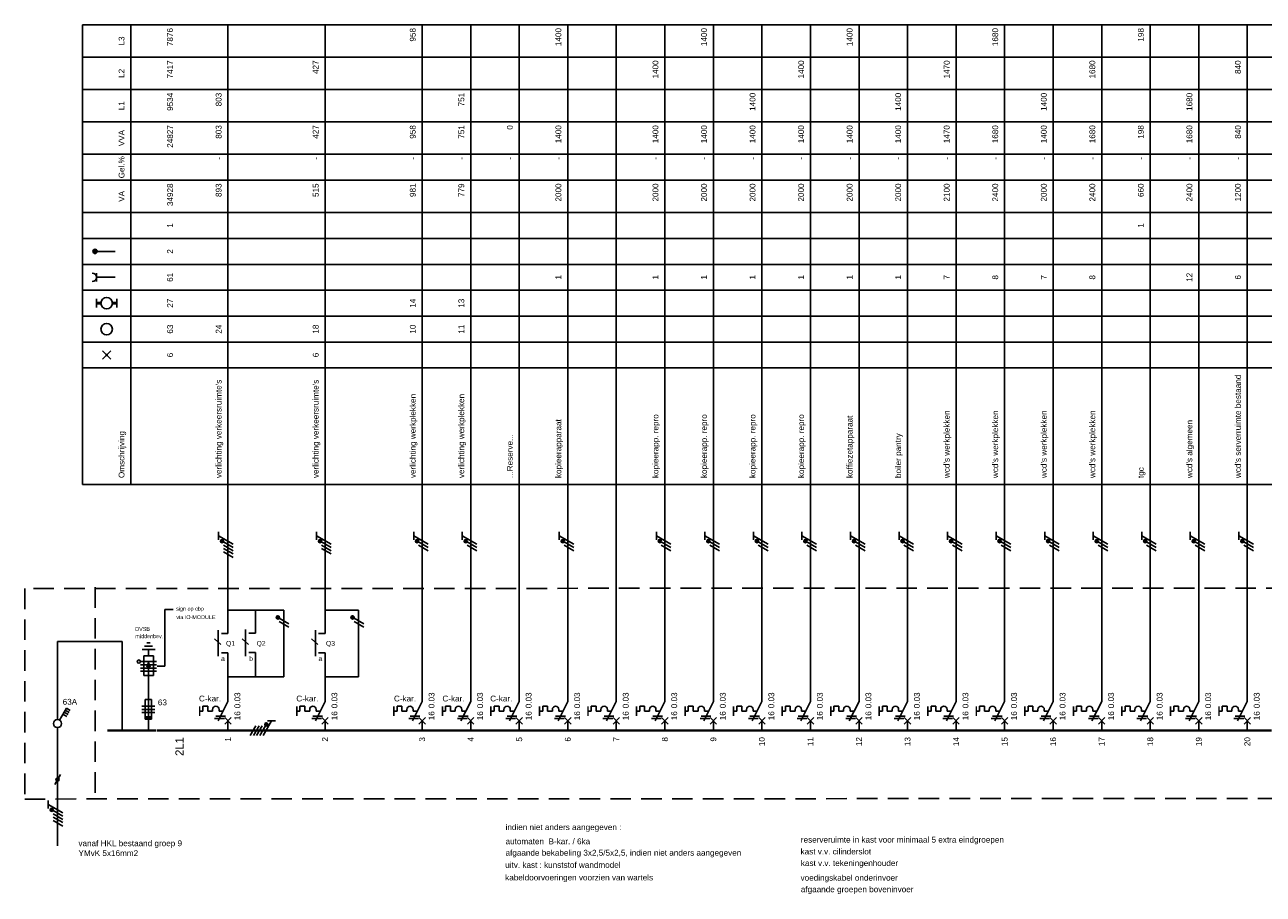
# Model space of a CAD drawing. Extents: x -1048 to 9041, y -525 to 7485.
# Tile 6 of 18: x 1001 to 1384, y 164 to 433. Entities that reach past the tile are written whole.
import ezdxf
from ezdxf.enums import TextEntityAlignment as Align

# ---------------------------------------------------------------- set-up
doc = ezdxf.new("R2010")
doc.units = 0
doc.linetypes.add('HIDDEN', pattern=[9.525, 6.35, -3.175])
doc.layers.get('0').update_dxf_attribs({"linetype": 'CONTINUOUS'})
for name, color, linetype in [('e', 3, 'CONTINUOUS'), ('EL$1----', 3, 'CONTINUOUS'), ('EL$1----_2L1', 3, 'CONTINUOUS'), ('EL6221--', 3, 'CONTINUOUS')]:
    doc.layers.add(name, color=color, linetype=linetype)
doc.styles.add('BURO-012', font='ARIAL.TTF', dxfattribs={"height": 1.2})
doc.styles.add('BURO-018', font='ARIAL.TTF', dxfattribs={"height": 1.8})

# ---------------------------------------------------------------- blocks, each defined once
blk = doc.blocks.new('B26A')
at = {"color": 0, "linetype": 'Continuous'}
for p, q in [((0, 9), (0, 21)), ((0, 9), (-3, 3)), ((-7.75, 6), (-8.75, 6)), ((-7.75, 7.5), (-7.75, 6)), ((-6.25, 7.5), (-7.75, 7.5)), ((-6.25, 6), (-6.25, 7.5)), ((-6.25, 6), (-4.75, 6)), ((-4.75, 6.5), (-4.75, 6)), ((-3.75, 4.5), (-0.75, 4.5)), ((-2.75, 6.5), (-2.75, 6)), ((-2.75, 6), (-1.5, 6)), ((-1, 4), (1, 2)), ((-1, 2), (1, 4)), ((-4.12, 3.75), (-1.12, 3.75)), ((0, 0), (0, 3))]:
    blk.add_line(p, q, dxfattribs=at)
at = {"color": 0, "const_width": 0.5}
blk.add_lwpolyline([(-8.75, 7.5), (-8.75, 4.5)], dxfattribs=at)
at = {"color": 0, "linetype": 'Continuous'}
blk.add_arc((-3.75, 6.5), 1, 0, 180, dxfattribs=at)
at = {"color": 1, "style": 'BURO-018'}
blk.add_attdef('E_VRIJ1', (-2.95, 11.24), '', height=1.8, rotation=90, dxfattribs=at)
at = {"color": 1, "linetype": 'Continuous', "style": 'BURO-018'}
blk.add_attdef('E_IAAN', text='', height=1.8, rotation=90, dxfattribs=at).set_placement((2, 6.9), align=Align.TOP_LEFT)
blk.add_attdef('E_IIA', text='', height=1.8, rotation=90, dxfattribs=at).set_placement((2, 6), align=Align.TOP_RIGHT)
blk = doc.blocks.new('M18')
at = {"color": 0, "linetype": 'Continuous'}
for p, q in [((-3, 23), (-3, 31)), ((0, 30), (0, 33)), ((-2, 30), (0, 30)), ((-2, 24), (0, 24)), ((0, 21), (0, 24))]:
    blk.add_line(p, q, dxfattribs=at)
at = {"color": 1, "style": 'BURO-018'}
blk.add_attdef('E_VRIJ1', (-6, 24), '', height=1.8, rotation=90, dxfattribs=at)
at = {"color": 1, "linetype": 'Continuous', "style": 'BURO-018'}
blk.add_attdef('E_IMS', text='', height=1.8, rotation=90, dxfattribs=at).set_placement((0, 27), align=Align.TOP_CENTER)
blk = doc.blocks.new('b1s')
at = {"color": 0, "linetype": 'Continuous'}
blk.add_line((0, 33), (0, 54), dxfattribs=at)
blk = doc.blocks.new('m1s')
at = {"color": 0, "linetype": 'Continuous'}
blk.add_line((0, 54), (0, 66), dxfattribs=at)
blk = doc.blocks.new('m1')
at = {"color": 0, "linetype": 'Continuous'}
blk.add_line((0, 21), (0, 33), dxfattribs=at)
blk = doc.blocks.new('KOLNR1')
at = {"color": 0, "linetype": 'Continuous'}
for p, q in [((1.41, -1.41), (-1.41, 1.41)), ((-1.41, -1.41), (1.41, 1.41))]:
    blk.add_line(p, q, dxfattribs=at)
at = {"color": 0, "linetype": 'Continuous', "const_width": 0.5}
blk.add_lwpolyline([(-0.25, 0, 1), (0.25, 0, 1)], format="xyb", close=True, dxfattribs=at)
blk = doc.blocks.new('KOLNR3')
at = {"color": 0, "linetype": 'Continuous'}
blk.add_circle((0, 0), 2, dxfattribs=at)
blk = doc.blocks.new('KOLNR5')
at = {"color": 0, "linetype": 'Continuous'}
for p, q in [((-3.5, -1.5), (-3.5, 1.5)), ((3.5, 1.5), (3.5, -1.5))]:
    blk.add_line(p, q, dxfattribs=at)
at = {"color": 0, "linetype": 'Continuous', "const_width": 1}
for points in [[(-2, 0), (-3.5, 0)], [(2, 0), (3.5, 0)]]:
    blk.add_lwpolyline(points, dxfattribs=at)
at = {"color": 0, "linetype": 'Continuous'}
blk.add_circle((0, 0), 2, dxfattribs=at)
blk = doc.blocks.new('KOLNR6')
at = {"color": 0, "linetype": 'Continuous'}
for p, q in [((-3.5, -1.5), (-3.5, 1.5)), ((3, 0), (-3.5, 0))]:
    blk.add_line(p, q, dxfattribs=at)
blk.add_arc((-5, 0), 1.5, 270, 90, dxfattribs=at)
blk = doc.blocks.new('KOLNR8')
at = {"color": 0, "linetype": 'Continuous'}
blk.add_line((-4, 0), (3, 0), dxfattribs=at)
at = {"color": 0, "linetype": 'Continuous', "const_width": 0.75}
blk.add_lwpolyline([(-4, -0.375, 1), (-4, 0.375, 1)], format="xyb", close=True, dxfattribs=at)
at = {"color": 0, "linetype": 'Continuous'}
blk.add_circle((-4, 0), 0.75, dxfattribs=at)
blk = doc.blocks.new('1114A3A_')
at = {"color": 0, "linetype": 'Continuous'}
for p, q in [((-4.75, 2.74), (-4.05, 3.95)), ((-1.08, 0.62), (-4.75, 2.74)), ((-4.14, 2.39), (-3.44, 3.6)), ((-3.54, 2.04), (-2.84, 3.25)), ((-2.93, 1.69), (-2.23, 2.9))]:
    blk.add_line(p, q, dxfattribs=at)
blk.add_circle((0, 0), 1.25, dxfattribs=at)
at = {"color": 0, "linetype": 'Continuous', "style": 'BURO-018'}
blk.add_attdef('E_IS', text='', height=1.8, rotation=90, dxfattribs=at).set_placement((3, 0), align=Align.TOP_CENTER)
blk = doc.blocks.new('E00515')
at = {"color": 0, "linetype": 'Continuous'}
for p, q in [((6, 1.5), (0, 1.5)), ((0, 1.5), (0, -1.5)), ((0, 0), (4, 0)), ((1.25, -2.5), (1.25, 2.5)), ((2.25, -2.5), (2.25, 2.5)), ((4, 0), (2.5, 0.5)), ((2.5, -0.5), (4, 0)), ((3.25, -2.5), (3.25, 2.5)), ((4.25, -2.5), (4.25, 2.5)), ((6, -1.5), (6, 1.5)), ((6, 0), (8, 0)), ((8, -2), (8, 2)), ((9, -1.25), (9, 1.25)), ((10, -0.5), (10, 0.5)), ((0, -1.5), (6, -1.5))]:
    blk.add_line(p, q, dxfattribs=at)
blk.add_circle((4.25, 3), 0.5, dxfattribs=at)
blk = doc.blocks.new('072102A')
at = {"color": 0, "linetype": 'Continuous'}
for p, q in [((-2, 1), (2, 1)), ((-2, 0), (2, 0)), ((-1, 3), (-1, -3)), ((1, 3), (-1, 3)), ((1, -3), (1, 3)), ((2, -1), (-2, -1)), ((-1, -3), (1, -3))]:
    blk.add_line(p, q, dxfattribs=at)
blk.add_solid([(-1, -3), (-1, -2), (1, -3), (1, -2)], dxfattribs=at)
at = {"color": 0, "linetype": 'Continuous', "style": 'BURO-018'}
blk.add_attdef('E_ISP', text='', height=1.8, rotation=90, dxfattribs=at).set_placement((3, 0.9), align=Align.TOP_LEFT)
blk.add_attdef('E_ISPH', text='', height=1.8, rotation=90, dxfattribs=at).set_placement((3, 0.3), align=Align.TOP_RIGHT)
blk = doc.blocks.new('0302A1_')
at = {"color": 0, "linetype": 'Continuous'}
blk.add_line((-0.87, -1.5), (0.87, 1.5), dxfattribs=at)
at = {"color": 0, "const_width": 0.5}
blk.add_lwpolyline([(-0.25, 0, 1), (0.25, 0, 1)], format="xyb", close=True, dxfattribs=at)
at = {"color": 0, "linetype": 'Continuous'}
blk.add_circle((0, 0), 0.5, dxfattribs=at)
blk = doc.blocks.new('HL3')
at = {"color": 0, "linetype": 'Continuous'}
for p, q in [((-3, 6.98), (-3, 4.48)), ((-3, 5.73), (1.5, 3.13)), ((1.5, 2.13), (-1.5, 3.87)), ((1.5, 1.13), (-1.5, 2.87)), ((1.5, 0.13), (-1.5, 1.87)), ((1.5, -0.87), (-1.5, 0.87))]:
    blk.add_line(p, q, dxfattribs=at)
at = {"color": 0, "linetype": 'Continuous', "const_width": 0.5}
blk.add_lwpolyline([(-1.68, 4.12, 1), (-2.18, 4.12, 1)], format="xyb", close=True, dxfattribs=at)
at = {"color": 0, "linetype": 'Continuous'}
blk.add_circle((-1.93, 4.12), 0.5, dxfattribs=at)

msp = doc.modelspace()

# ---------------------------------------------------------------- linework, layer by layer
at = {"color": 0, "linetype": 'Continuous'}
for p, q in [((1061.38, 275.99), (1061.38, 273.49)), ((1091.69, 275.99), (1091.69, 273.49)), ((1121.68, 275.99), (1121.68, 273.49)), ((1136.68, 275.99), (1136.68, 273.49)), ((1166.68, 275.99), (1166.68, 273.49)), ((1196.68, 275.99), (1196.68, 273.49)), ((1211.68, 275.99), (1211.68, 273.49)), ((1226.68, 275.99), (1226.68, 273.49)), ((1241.68, 275.99), (1241.68, 273.49)), ((1256.68, 275.99), (1256.68, 273.49)), ((1271.68, 275.99), (1271.68, 273.49)), ((1286.68, 275.99), (1286.68, 273.49)), ((1301.68, 275.99), (1301.68, 273.49)), ((1316.68, 275.99), (1316.68, 273.49)), ((1331.68, 275.99), (1331.68, 273.49)), ((1346.68, 275.99), (1346.68, 273.49)), ((1361.68, 275.99), (1361.68, 273.49)), ((1376.68, 275.99), (1376.68, 273.49)), ((1061.38, 274.74), (1065.88, 272.14)), ((1065.88, 271.14), (1062.88, 272.87)), ((1065.88, 270.14), (1062.88, 271.87)), ((1091.69, 274.74), (1096.19, 272.14)), ((1096.19, 271.14), (1093.19, 272.87)), ((1096.19, 270.14), (1093.19, 271.87)), ((1121.68, 274.74), (1126.18, 272.14)), ((1126.18, 271.14), (1123.18, 272.87)), ((1126.18, 270.14), (1123.18, 271.87)), ((1136.68, 274.74), (1141.18, 272.14)), ((1141.18, 271.14), (1138.18, 272.87)), ((1141.18, 270.14), (1138.18, 271.87)), ((1166.68, 274.74), (1171.18, 272.14)), ((1171.18, 271.14), (1168.18, 272.87)), ((1171.18, 270.14), (1168.18, 271.87)), ((1196.68, 274.74), (1201.18, 272.14)), ((1201.18, 271.14), (1198.18, 272.87)), ((1201.18, 270.14), (1198.18, 271.87)), ((1211.68, 274.74), (1216.18, 272.14)), ((1216.18, 271.14), (1213.18, 272.87)), ((1216.18, 270.14), (1213.18, 271.87)), ((1226.68, 274.74), (1231.18, 272.14)), ((1231.18, 271.14), (1228.18, 272.87)), ((1231.18, 270.14), (1228.18, 271.87)), ((1241.68, 274.74), (1246.18, 272.14)), ((1246.18, 271.14), (1243.18, 272.87)), ((1246.18, 270.14), (1243.18, 271.87)), ((1256.68, 274.74), (1261.18, 272.14)), ((1261.18, 271.14), (1258.18, 272.87)), ((1261.18, 270.14), (1258.18, 271.87)), ((1271.68, 274.74), (1276.18, 272.14)), ((1276.18, 271.14), (1273.18, 272.87)), ((1276.18, 270.14), (1273.18, 271.87)), ((1286.68, 274.74), (1291.18, 272.14)), ((1291.18, 271.14), (1288.18, 272.87)), ((1291.18, 270.14), (1288.18, 271.87)), ((1301.68, 274.74), (1306.18, 272.14)), ((1306.18, 271.14), (1303.18, 272.87)), ((1306.18, 270.14), (1303.18, 271.87)), ((1316.68, 274.74), (1321.18, 272.14)), ((1321.18, 271.14), (1318.18, 272.87)), ((1321.18, 270.14), (1318.18, 271.87)), ((1331.68, 274.74), (1336.18, 272.14)), ((1336.18, 271.14), (1333.18, 272.87)), ((1336.18, 270.14), (1333.18, 271.87)), ((1346.68, 274.74), (1351.18, 272.14)), ((1351.18, 271.14), (1348.18, 272.87)), ((1351.18, 270.14), (1348.18, 271.87)), ((1361.68, 274.74), (1366.18, 272.14)), ((1366.18, 271.14), (1363.18, 272.87)), ((1366.18, 270.14), (1363.18, 271.87)), ((1376.68, 274.74), (1381.18, 272.14)), ((1381.18, 271.14), (1378.18, 272.87)), ((1381.18, 270.14), (1378.18, 271.87)), ((1065.88, 269.15), (1062.88, 270.88)), ((1065.88, 268.06), (1062.88, 269.79)), ((1096.19, 269.15), (1093.19, 270.88)), ((1083.15, 247.57), (1080.15, 249.3)), ((1106.25, 247.57), (1103.25, 249.3)), ((1083.15, 246.57), (1080.15, 248.3)), ((1106.25, 246.57), (1103.25, 248.3)), ((1062.13, 241.17), (1060.14, 242.9)), ((1070.62, 241.17), (1068.63, 242.9)), ((1092.05, 241.17), (1090.06, 242.9)), ((1008.74, 193.01), (1008.74, 190.51)), ((1008.74, 191.76), (1013.24, 189.16)), ((1013.24, 188.16), (1010.24, 189.89)), ((1013.24, 187.16), (1010.24, 188.89)), ((1013.24, 186.18), (1010.24, 187.91)), ((1013.24, 185.08), (1010.24, 186.81))]:
    msp.add_line(p, q, dxfattribs=at)
at = {"color": 0, "linetype": 'Continuous', "const_width": 0.5}
for points in [[(1062.7, 273.12, 1), (1062.2, 273.12, 1)], [(1093.01, 273.12, 1), (1092.51, 273.12, 1)], [(1123, 273.12, 1), (1122.5, 273.12, 1)], [(1138, 273.12, 1), (1137.5, 273.12, 1)], [(1168, 273.12, 1), (1167.5, 273.12, 1)], [(1198, 273.12, 1), (1197.5, 273.12, 1)], [(1213, 273.12, 1), (1212.5, 273.12, 1)], [(1228, 273.12, 1), (1227.5, 273.12, 1)], [(1243, 273.12, 1), (1242.5, 273.12, 1)], [(1258, 273.12, 1), (1257.5, 273.12, 1)], [(1273, 273.12, 1), (1272.5, 273.12, 1)], [(1288, 273.12, 1), (1287.5, 273.12, 1)], [(1303, 273.12, 1), (1302.5, 273.12, 1)], [(1318, 273.12, 1), (1317.5, 273.12, 1)], [(1333, 273.12, 1), (1332.5, 273.12, 1)], [(1348, 273.12, 1), (1347.5, 273.12, 1)], [(1363, 273.12, 1), (1362.5, 273.12, 1)], [(1378, 273.12, 1), (1377.5, 273.12, 1)], [(1079.97, 249.55, 1), (1079.47, 249.55, 1)], [(1103.06, 249.55, 1), (1102.56, 249.55, 1)], [(1010.06, 190.14, 1), (1009.56, 190.14, 1)]]:
    msp.add_lwpolyline(points, format="xyb", close=True, dxfattribs=at)
at = {"color": 0, "linetype": 'Continuous'}
for centre in [(1062.45, 273.12), (1092.76, 273.12), (1122.75, 273.12), (1137.75, 273.12), (1167.75, 273.12), (1197.75, 273.12), (1212.75, 273.12), (1227.75, 273.12), (1242.75, 273.12), (1257.75, 273.12), (1272.75, 273.12), (1287.75, 273.12), (1302.75, 273.12), (1317.75, 273.12), (1332.75, 273.12), (1347.75, 273.12), (1362.75, 273.12), (1377.75, 273.12), (1079.72, 249.55), (1102.81, 249.55), (1009.81, 190.14)]:
    msp.add_circle(centre, 0.5, dxfattribs=at)
at = {"layer": 'e'}
for p, q in [((1081.56, 251.77), (1064.26, 251.77)), ((1072.76, 251.77), (1072.76, 244.73)), ((1081.56, 231.21), (1081.56, 251.77)), ((1104.66, 251.77), (1094.35, 251.77)), ((1104.66, 231.21), (1104.66, 251.77)), ((1069.69, 245.86), (1069.69, 237.64)), ((1072.76, 244.73), (1070.72, 244.73)), ((1070.72, 238.76), (1072.76, 238.76)), ((1072.76, 238.76), (1072.76, 231.21)), ((1064.26, 231.21), (1081.56, 231.21)), ((1094.35, 231.21), (1104.66, 231.21))]:
    msp.add_line(p, q, dxfattribs=at)
at = {"layer": 'EL$1----', "color": 1, "linetype": 'HIDDEN'}
for p, q in [((1658.2, 258.76), (1001.5, 258.47)), ((1001.5, 258.47), (1001.5, 193.47)), ((1023.26, 258.88), (1023.26, 193.88)), ((1001.5, 193.47), (1658.2, 193.76))]:
    msp.add_line(p, q, dxfattribs=at)
at = {"layer": 'EL$1----'}
for p, q in [((1044.76, 234.51), (1044.76, 252)), ((1044.76, 252), (1047.38, 252)), ((1011.62, 217.86), (1011.62, 242.13)), ((1011.62, 242.13), (1031.57, 242.13)), ((1031.57, 242.13), (1031.57, 214.62)), ((1042.44, 234.51), (1044.76, 234.51)), ((1011.62, 198.9), (1011.62, 215.54)), ((1011.62, 179.05), (1011.62, 198.9))]:
    msp.add_line(p, q, dxfattribs=at)
at = {"layer": 'EL$1----', "linetype": 'Continuous'}
for p, q in [((1039.71, 218.16), (1039.71, 231.57)), ((1039.71, 215.04), (1039.71, 218.16))]:
    msp.add_line(p, q, dxfattribs=at)
at = {"layer": 'EL$1----', "const_width": 0.7}
for points in [[(1042.02, 214.6), (1027.02, 214.6)], [(1057.21, 214.6), (1042.21, 214.6)]]:
    msp.add_lwpolyline(points, dxfattribs=at)
at = {"layer": 'EL$1----_2L1', "color": 1}
for p, q in [((1019.3, 432.6), (1589.3, 432.6)), ((1019.3, 290.6), (1019.3, 432.6)), ((1034.3, 290.6), (1034.3, 432.6)), ((1019.3, 422.6), (1589.3, 422.6)), ((1019.3, 412.6), (1589.3, 412.6)), ((1019.3, 402.6), (1589.3, 402.6)), ((1019.3, 392.6), (1589.3, 392.6)), ((1019.3, 384.6), (1589.3, 384.6)), ((1019.3, 374.6), (1589.3, 374.6)), ((1019.3, 366.6), (1589.3, 366.6)), ((1019.3, 358.6), (1589.3, 358.6)), ((1019.3, 350.6), (1589.3, 350.6)), ((1019.3, 342.6), (1589.3, 342.6)), ((1019.3, 334.6), (1589.3, 334.6)), ((1019.3, 326.6), (1589.3, 326.6)), ((1019.3, 290.6), (1589.3, 290.6))]:
    msp.add_line(p, q, dxfattribs=at)
at = {"layer": 'EL$1----_2L1'}
for p, q in [((1064.3, 280.6), (1064.3, 432.6)), ((1094.3, 280.6), (1094.3, 432.6)), ((1124.3, 280.6), (1124.3, 432.6)), ((1139.3, 280.6), (1139.3, 432.6)), ((1154.3, 280.6), (1154.3, 432.6)), ((1169.3, 280.6), (1169.3, 432.6)), ((1184.3, 280.6), (1184.3, 432.6)), ((1199.3, 280.6), (1199.3, 432.6)), ((1214.3, 280.6), (1214.3, 432.6)), ((1229.3, 280.6), (1229.3, 432.6)), ((1244.3, 280.6), (1244.3, 432.6)), ((1259.3, 280.6), (1259.3, 432.6)), ((1274.3, 280.6), (1274.3, 432.6)), ((1289.3, 280.6), (1289.3, 432.6)), ((1304.3, 280.6), (1304.3, 432.6)), ((1319.3, 280.6), (1319.3, 432.6)), ((1334.3, 280.6), (1334.3, 432.6)), ((1349.3, 280.6), (1349.3, 432.6)), ((1364.3, 280.6), (1364.3, 432.6)), ((1379.3, 280.6), (1379.3, 432.6))]:
    msp.add_line(p, q, dxfattribs=at)
for points in [[(1071.8, 214.6, 0.7, 0.7, 0), (1056.8, 214.6, 0.7, 0.7, 0)], [(1086.8, 214.6, 0.7, 0.7, 0), (1071.8, 214.6, 0.7, 0.7, 0)], [(1101.8, 214.6, 0.7, 0.7, 0), (1086.8, 214.6, 0.7, 0.7, 0)], [(1116.8, 214.6, 0.7, 0.7, 0), (1101.8, 214.6, 0.7, 0.7, 0)], [(1131.8, 214.6, 0.7, 0.7, 0), (1116.8, 214.6, 0.7, 0.7, 0)], [(1146.8, 214.6, 0.7, 0.7, 0), (1131.8, 214.6, 0.7, 0.7, 0)], [(1161.8, 214.6, 0.7, 0.7, 0), (1146.8, 214.6, 0.7, 0.7, 0)], [(1176.8, 214.6, 0.7, 0.7, 0), (1161.8, 214.6, 0.7, 0.7, 0)], [(1191.8, 214.6, 0.7, 0.7, 0), (1176.8, 214.6, 0.7, 0.7, 0)], [(1206.8, 214.6, 0.7, 0.7, 0), (1191.8, 214.6, 0.7, 0.7, 0)], [(1221.8, 214.6, 0.7, 0.7, 0), (1206.8, 214.6, 0.7, 0.7, 0)], [(1236.8, 214.6, 0.7, 0.7, 0), (1221.8, 214.6, 0.7, 0.7, 0)], [(1251.8, 214.6, 0.7, 0.7, 0), (1236.8, 214.6, 0.7, 0.7, 0)], [(1266.8, 214.6, 0.7, 0.7, 0), (1251.8, 214.6, 0.7, 0.7, 0)], [(1281.8, 214.6, 0.7, 0.7, 0), (1266.8, 214.6, 0.7, 0.7, 0)], [(1296.8, 214.6, 0.7, 0.7, 0), (1281.8, 214.6, 0.7, 0.7, 0)], [(1311.8, 214.6, 0.7, 0.7, 0), (1296.8, 214.6, 0.7, 0.7, 0)], [(1326.8, 214.6, 0.7, 0.7, 0), (1311.8, 214.6, 0.7, 0.7, 0)], [(1341.8, 214.6, 0.7, 0.7, 0), (1326.8, 214.6, 0.7, 0.7, 0)], [(1356.8, 214.6, 0.7, 0.7, 0), (1341.8, 214.6, 0.7, 0.7, 0)], [(1371.8, 214.6, 0.7, 0.7, 0), (1356.8, 214.6, 0.7, 0.7, 0)], [(1386.8, 214.6, 0.7, 0.7, 0), (1371.8, 214.6, 0.7, 0.7, 0)]]:
    msp.add_lwpolyline(points, format="xyseb", dxfattribs=at)

# ---------------------------------------------------------------- block references
at = {"layer": 'EL$1----', "linetype": 'Continuous', "rotation": 90}
msp.add_blockref('E00515', (1039.75, 231.67), dxfattribs=at)
at = {"layer": 'EL$1----'}
ref = msp.add_blockref('1114A3A_', (1011.62, 216.77), dxfattribs=dict(at, rotation=269.9999996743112))
ref.add_attrib('E_IS', '63A', dxfattribs={"layer": '0', "color": 1, "linetype": 'Continuous', "height": 1.8, "style": 'BURO-018'}).set_placement((1015.45, 224.4), align=Align.TOP_CENTER)
ref = msp.add_blockref('072102A', (1039.71, 221.16), dxfattribs=at)
ref.add_attrib('E_ISPH', '63', dxfattribs={"layer": '0', "color": 1, "linetype": 'Continuous', "height": 1.8, "style": 'BURO-018'}).set_placement((1045.43, 224.21), align=Align.TOP_RIGHT)
at = {"layer": 'EL$1----', "rotation": 270}
msp.add_blockref('HL3', (1072.02, 214.58), dxfattribs=at)
at = {"layer": 'EL$1----'}
msp.add_blockref('0302A1_', (1011.62, 199.5), dxfattribs=at)
at = {"layer": 'EL$1----_2L1', "xscale": 0.8888888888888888, "yscale": 0.8888888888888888, "zscale": 0.8888888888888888}
for name, p in [('KOLNR8', (1026.8, 362.6)), ('KOLNR6', (1026.8, 354.6)), ('KOLNR5', (1026.8, 346.6)), ('KOLNR3', (1026.8, 338.6)), ('KOLNR1', (1026.8, 330.6))]:
    msp.add_blockref(name, p, dxfattribs=at)
at = {"layer": 'EL$1----_2L1'}
for name, p in [('m1s', (1064.3, 214.6)), ('m1s', (1094.3, 214.6)), ('m1s', (1124.3, 214.6)), ('m1s', (1139.3, 214.6)), ('m1s', (1154.3, 214.6)), ('m1s', (1169.3, 214.6)), ('m1s', (1184.3, 214.6)), ('m1s', (1199.3, 214.6)), ('m1s', (1214.3, 214.6)), ('m1s', (1229.3, 214.6)), ('m1s', (1244.3, 214.6)), ('m1s', (1259.3, 214.6)), ('m1s', (1274.3, 214.6)), ('m1s', (1289.3, 214.6)), ('m1s', (1304.3, 214.6)), ('m1s', (1319.3, 214.6)), ('m1s', (1334.3, 214.6)), ('m1s', (1349.3, 214.6)), ('m1s', (1364.3, 214.6)), ('m1s', (1379.3, 214.6)), ('b1s', (1064.3, 214.6)), ('b1s', (1094.3, 214.6)), ('b1s', (1124.3, 214.6)), ('b1s', (1139.3, 214.6)), ('b1s', (1154.3, 214.6)), ('b1s', (1169.3, 214.6)), ('b1s', (1184.3, 214.6)), ('b1s', (1199.3, 214.6)), ('b1s', (1214.3, 214.6)), ('b1s', (1229.3, 214.6)), ('b1s', (1244.3, 214.6)), ('b1s', (1259.3, 214.6)), ('b1s', (1274.3, 214.6)), ('b1s', (1289.3, 214.6)), ('b1s', (1304.3, 214.6)), ('b1s', (1319.3, 214.6)), ('b1s', (1334.3, 214.6)), ('b1s', (1349.3, 214.6)), ('b1s', (1364.3, 214.6)), ('b1s', (1379.3, 214.6)), ('M18', (1064.3, 214.6)), ('M18', (1094.3, 214.6)), ('m1', (1124.3, 214.6)), ('m1', (1139.3, 214.6)), ('m1', (1154.3, 214.6)), ('m1', (1169.3, 214.6)), ('m1', (1184.3, 214.6)), ('m1', (1199.3, 214.6)), ('m1', (1214.3, 214.6)), ('m1', (1229.3, 214.6)), ('m1', (1244.3, 214.6)), ('m1', (1259.3, 214.6)), ('m1', (1274.3, 214.6)), ('m1', (1289.3, 214.6)), ('m1', (1304.3, 214.6)), ('m1', (1319.3, 214.6)), ('m1', (1334.3, 214.6)), ('m1', (1349.3, 214.6)), ('m1', (1364.3, 214.6)), ('m1', (1379.3, 214.6))]:
    msp.add_blockref(name, p, dxfattribs=at)
for p in [(1064.3, 214.6), (1094.3, 214.6), (1124.3, 214.6), (1139.3, 214.6), (1154.3, 214.6), (1169.3, 214.6), (1184.3, 214.6), (1199.3, 214.6), (1214.3, 214.6), (1229.3, 214.6), (1244.3, 214.6), (1259.3, 214.6), (1274.3, 214.6), (1289.3, 214.6), (1304.3, 214.6), (1319.3, 214.6), (1334.3, 214.6), (1349.3, 214.6), (1364.3, 214.6), (1379.3, 214.6)]:
    msp.add_blockref('B26A', p, dxfattribs=at).add_auto_attribs({'E_IIA': '16', 'E_IAAN': '0.03'})

# ---------------------------------------------------------------- texts
at = {"layer": 'EL$1----', "color": 1, "style": 'BURO-012'}
for s, p in [('Q1', (1063.7, 240.8)), ('Q2', (1073.13, 240.8)), ('Q3', (1094.57, 240.8)), ('b', (1070.86, 236.09)), ('a', (1062.17, 236.09)), ('a', (1092.26, 236.09))]:
    msp.add_text(s, height=1.5, dxfattribs=at).set_placement(p)
at = {"layer": 'EL$1----', "color": 1, "linetype": 'Continuous', "style": 'BURO-018'}
for p in [(1055.33, 223.61), (1085.41, 223.61), (1115.59, 223.61), (1130.56, 223.61), (1145.34, 223.61)]:
    msp.add_text('C-kar.', height=1.8, dxfattribs=at).set_placement(p)
at = {"layer": 'EL$1----', "color": 2, "linetype": 'Continuous', "style": 'BURO-018'}
for s, p in [('indien niet anders aangegeven :', (1150.08, 183.88)), ('vanaf HKL bestaand groep 9', (1018.09, 178.9)), ('automaten  B-kar. / 6ka', (1150.08, 179.49)), ('reserveruimte in kast voor minimaal 5 extra eindgroepen', (1241.33, 180.01)), ('YMvK 5x16mm2', (1018.09, 175.86)), ('afgaande bekabeling 3x2,5/5x2,5, indien niet anders aangegeven', (1150.07, 175.98)), ('kast v.v. cilinderslot', (1241.25, 176.36)), ('uitv. kast : kunststof wandmodel', (1149.97, 172.21)), ('kast v.v. tekeningenhouder', (1241.33, 172.78)), ('kabeldoorvoeringen voorzien van wartels', (1149.97, 168.33)), ('voedingskabel onderinvoer', (1241.25, 168.26)), ('afgaande groepen boveninvoer', (1241.33, 164.68))]:
    msp.add_text(s, height=1.8, dxfattribs=at).set_placement(p)
at = {"layer": 'EL$1----_2L1', "color": 1, "style": 'BURO-018'}
for s, p in [('L3', (1032.3, 427.6)), ('L2', (1032.3, 417.6)), ('L1', (1032.3, 407.6)), ('VVA', (1032.3, 397.6)), ('Gel.%', (1032.3, 388.6)), ('VA', (1032.3, 379.6)), ('1', (1047.3, 370.6)), ('1', (1347.3, 370.6)), ('2', (1047.3, 362.6)), ('61', (1047.3, 354.6)), ('1', (1167.3, 354.6)), ('1', (1197.3, 354.6)), ('1', (1212.3, 354.6)), ('1', (1227.3, 354.6)), ('1', (1242.3, 354.6)), ('1', (1257.3, 354.6)), ('1', (1272.3, 354.6)), ('7', (1287.3, 354.6)), ('8', (1302.3, 354.6)), ('7', (1317.3, 354.6)), ('8', (1332.3, 354.6)), ('12', (1362.3, 354.6)), ('6', (1377.3, 354.6)), ('27', (1047.3, 346.6)), ('14', (1122.3, 346.6)), ('13', (1137.3, 346.6)), ('63', (1047.3, 338.6)), ('24', (1062.3, 338.6)), ('18', (1092.3, 338.6)), ('10', (1122.3, 338.6)), ('11', (1137.3, 338.6)), ('6', (1047.3, 330.6)), ('6', (1092.3, 330.6))]:
    msp.add_text(s, height=1.8, rotation=90, dxfattribs=at).set_placement(p, align=Align.CENTER)
for s, p in [('7876', (1047.3, 431.6)), ('958', (1122.3, 431.6)), ('1400', (1167.3, 431.6)), ('1400', (1212.3, 431.6)), ('1400', (1257.3, 431.6)), ('1680', (1302.3, 431.6)), ('198', (1347.3, 431.6)), ('7417', (1047.3, 421.6)), ('427', (1092.3, 421.6)), ('1400', (1197.3, 421.6)), ('1400', (1242.3, 421.6)), ('1470', (1287.3, 421.6)), ('1680', (1332.3, 421.6)), ('840', (1377.3, 421.6)), ('9534', (1047.3, 411.6)), ('803', (1062.3, 411.6)), ('751', (1137.3, 411.6)), ('1400', (1227.3, 411.6)), ('1400', (1272.3, 411.6)), ('1400', (1317.3, 411.6)), ('1680', (1362.3, 411.6)), ('24827', (1047.3, 401.6)), ('803', (1062.3, 401.6)), ('427', (1092.3, 401.6)), ('958', (1122.3, 401.6)), ('751', (1137.3, 401.6)), ('0', (1152.3, 401.6)), ('1400', (1167.3, 401.6)), ('1400', (1197.3, 401.6)), ('1400', (1212.3, 401.6)), ('1400', (1227.3, 401.6)), ('1400', (1242.3, 401.6)), ('1400', (1257.3, 401.6)), ('1400', (1272.3, 401.6)), ('1470', (1287.3, 401.6)), ('1680', (1302.3, 401.6)), ('1400', (1317.3, 401.6)), ('1680', (1332.3, 401.6)), ('198', (1347.3, 401.6)), ('1680', (1362.3, 401.6)), ('840', (1377.3, 401.6)), ('-', (1062.3, 391.8)), ('-', (1092.3, 391.8)), ('-', (1122.3, 391.8)), ('-', (1137.3, 391.8)), ('-', (1152.3, 391.8)), ('-', (1167.3, 391.8)), ('-', (1197.3, 391.8)), ('-', (1212.3, 391.8)), ('-', (1227.3, 391.8)), ('-', (1242.3, 391.8)), ('-', (1257.3, 391.8)), ('-', (1272.3, 391.8)), ('-', (1287.3, 391.8)), ('-', (1302.3, 391.8)), ('-', (1317.3, 391.8)), ('-', (1332.3, 391.8)), ('-', (1347.3, 391.8)), ('-', (1362.3, 391.8)), ('-', (1377.3, 391.8)), ('34928', (1047.3, 383.6)), ('893', (1062.3, 383.6)), ('515', (1092.3, 383.6)), ('981', (1122.3, 383.6)), ('779', (1137.3, 383.6)), ('2000', (1167.3, 383.6)), ('2000', (1197.3, 383.6)), ('2000', (1212.3, 383.6)), ('2000', (1227.3, 383.6)), ('2000', (1242.3, 383.6)), ('2000', (1257.3, 383.6)), ('2000', (1272.3, 383.6)), ('2100', (1287.3, 383.6)), ('2400', (1302.3, 383.6)), ('2000', (1317.3, 383.6)), ('2400', (1332.3, 383.6)), ('660', (1347.3, 383.6)), ('2400', (1362.3, 383.6)), ('1200', (1377.3, 383.6))]:
    msp.add_text(s, height=1.8, rotation=90, dxfattribs=at).set_placement(p, align=Align.RIGHT)
for s, p in [("wcd's serverruimte bestaand", (1377.3, 292.6)), ("verlichting verkeersruimte's", (1062.3, 292.6)), ("verlichting verkeersruimte's", (1092.3, 292.6)), ('verlichting werkplekken', (1122.3, 292.6)), ('verlichting werkplekken', (1137.3, 292.6)), ("wcd's werkplekken", (1287.3, 292.6)), ("wcd's werkplekken", (1302.3, 292.6)), ("wcd's werkplekken", (1317.3, 292.6)), ("wcd's werkplekken", (1332.3, 292.6)), ('kopieerapparaat', (1167.3, 292.6)), ('kopieerapp. repro', (1197.3, 292.6)), ('kopieerapp. repro', (1212.3, 292.6)), ('kopieerapp. repro', (1227.3, 292.6)), ('kopieerapp. repro', (1242.3, 292.6)), ('koffiezetapparaat', (1257.3, 292.6)), ("wcd's algemeen", (1362.3, 292.6)), ('Omschrijving', (1032.3, 292.6)), ('boiler pantry', (1272.3, 292.6)), ('...Reserve...', (1152.3, 292.6)), ('tgc', (1347.3, 292.6))]:
    msp.add_text(s, height=1.8, rotation=90, dxfattribs=at).set_placement(p)
at = {"layer": 'EL$1----_2L1', "color": 2, "style": 'BURO-018'}
msp.add_text('2L1', height=2.5, rotation=90, dxfattribs=at).set_placement((1049.3, 212.6), align=Align.MIDDLE_RIGHT)
at = {"layer": 'EL$1----_2L1', "color": 1, "style": 'BURO-018'}
for s, p in [('1', (1064.3, 212.6)), ('2', (1094.3, 212.6)), ('3', (1124.3, 212.6)), ('4', (1139.3, 212.6)), ('5', (1154.3, 212.6)), ('6', (1169.3, 212.6)), ('7', (1184.3, 212.6)), ('8', (1199.3, 212.6)), ('9', (1214.3, 212.6)), ('10', (1229.3, 212.6)), ('11', (1244.3, 212.6)), ('12', (1259.3, 212.6)), ('13', (1274.3, 212.6)), ('14', (1289.3, 212.6)), ('15', (1304.3, 212.6)), ('16', (1319.3, 212.6)), ('17', (1334.3, 212.6)), ('18', (1349.3, 212.6)), ('19', (1364.3, 212.6)), ('20', (1379.3, 212.6))]:
    msp.add_text(s, height=1.8, rotation=90, dxfattribs=at).set_placement(p, align=Align.MIDDLE_RIGHT)
at = {"layer": 'EL6221--', "color": 1, "linetype": 'Continuous', "style": 'BURO-012'}
for s, p in [('sign op cbp', (1048.26, 251.65)), ('via IO-MODULE', (1048.34, 249.04)), ('OVSB', (1035.53, 245.39)), ('middenbev.', (1035.63, 243.15))]:
    msp.add_text(s, height=1.2, dxfattribs=at).set_placement(p)

doc.saveas('drawing.dxf')
